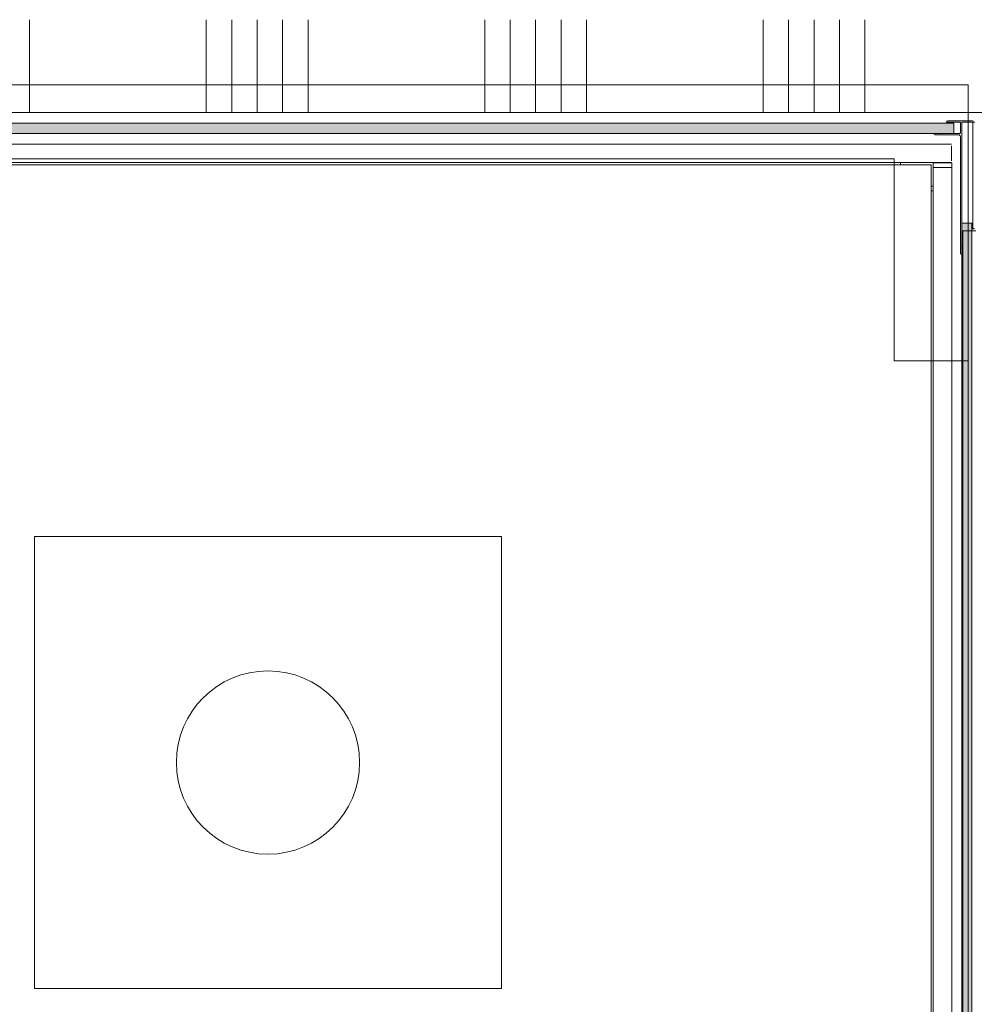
# Model space of a CAD drawing. Header units: millimetres. Extents: x -409 to 257590, y -7854 to 67330.
# Tile 52 of 205: x 41199 to 42227, y 22975 to 24035. Entities that reach past the tile are written whole.
import ezdxf

# ---------------------------------------------------------------- set-up
doc = ezdxf.new("R2010")
doc.units = ezdxf.units.MM
doc.header["$MEASUREMENT"] = 0
doc.linetypes.add('HIDDEN', pattern=[381, 254, -127])
for name, color, linetype in [('New_22 NC Binnenwanden', 7, 'Continuous'), ('New_22 NC Binnenwanden Doorsnede-arcering', 7, 'Continuous'), ('New_23 Vloeren', 7, 'Continuous'), ('New_66 Transportvoorzieningen', 7, 'Continuous'), ('New_66 Transportvoorzieningen 2D arcering', 7, 'Continuous'), ('New_Z Ruimtefuncties Zone omranding', 7, 'Continuous')]:
    doc.layers.add(name, color=color, linetype=linetype)

# ---------------------------------------------------------------- blocks, each defined once
blk = doc.blocks.new('Slab_1_2', base_point=(0, 42578.3))
at = {"layer": 'New_23 Vloeren', "color": 1, "linetype": 'Continuous', "lineweight": 0, "flags": 128}
blk.add_lwpolyline([(39850, 23940), (39850, 22455), (40550, 22455), (42240, 22455), (42240, 23935), (40450, 23935), (40450, 23940)], close=True, dxfattribs=at)
blk = doc.blocks.new('Lift 22')
at = {"layer": 'New_66 Transportvoorzieningen', "color": 1, "linetype": 'Continuous', "lineweight": 0}
for p, q in [((1620, 190), (1620, 1699)), ((1620, 190), (1620, 1699)), ((1540, 1619), (1540, 270)), ((1133.3, 1196), (646.7, 1196)), ((646.7, 1196), (646.7, 693)), ((1133.3, 693), (1133.3, 1196)), ((646.7, 693), (1133.3, 693)), ((1540, 270), (1322.7, 270)), ((1322.7, 270), (1322.7, 190)), ((160, 190), (1620, 190)), ((1322.7, 190), (1620, 190))]:
    blk.add_line(p, q, dxfattribs=at)
blk.add_circle((890, 944.5), 98.7, dxfattribs=at)
blk = doc.blocks.new('#2D lift easy 1462x1520')
at = {"layer": 'New_66 Transportvoorzieningen 2D arcering', "linetype": 'Continuous', "lineweight": 0, "true_color": 0x99a3a6}
for points in [[(1457.5, 12884.4), (1468.5, 12884.4), (1468.5, 14355.4), (1457.5, 14355.4)], [(1360.8, 12875.9), (19.8, 12875.9), (19.8, 12864.9), (1360.8, 12864.9)]]:
    blk.add_hatch(color=253, dxfattribs=at).paths.add_polyline_path(points)
at = {"layer": 'New_66 Transportvoorzieningen', "color": 253, "linetype": 'HIDDEN', "lineweight": 0, "true_color": 0x99a3a6}
blk.add_line((1480, 12849.9), (1480, 14399.9), dxfattribs=at)
at = {"layer": 'New_66 Transportvoorzieningen', "color": 7, "linetype": 'Continuous', "lineweight": 0}
for p, q in [((1426.1, 12886.9), (1426.1, 14353.9)), ((1446.1, 12886.9), (1446.1, 14353.9)), ((1457.5, 14355.4), (1457.5, 12884.4)), ((1468.5, 12884.4), (1468.5, 14355.4)), ((1423.8, 12908.9), (1423.8, 14331.9)), ((1423.8, 12941.9), (1426.1, 12941.9)), ((368.4, 12908.9), (1417.8, 12908.9)), ((1395.8, 12906.8), (368.4, 12906.8)), ((1395.8, 12906.8), (1395.8, 12908.9)), ((1400.8, 12906.8), (1395.8, 12906.8)), ((1400.8, 12906.8), (1400.8, 12908.9)), ((1420.8, 12906.8), (1400.8, 12906.8)), ((1423.8, 12908.9), (1417.8, 12908.9)), ((1420.8, 12904.8), (1420.8, 12906.8)), ((1420.8, 12906.8), (1420.8, 12906.8)), ((1420.8, 12906.8), (1420.8, 12906.8)), ((1420.8, 12906.8), (1420.8, 12904.8)), ((1420.8, 12906.8), (1420.8, 12906.8)), ((1425.8, 12906.8), (1420.8, 12906.8)), ((1420.8, 12906.8), (1420.8, 12906.8)), ((1425.8, 12904.8), (1425.8, 12906.8)), ((1425.8, 12906.8), (1425.8, 12906.8)), ((1425.8, 12906.8), (1425.8, 12906.8)), ((1457, 12905.9), (1457.5, 12905.9)), ((1457.5, 12905.9), (1457.5, 12877.9)), ((1420.8, 12904.8), (1420.8, 12888.8)), ((1420.8, 12888.8), (1420.8, 12904.8)), ((1425.8, 12904.8), (1425.8, 12888.8)), ((1425.8, 12902.3), (1426.1, 12902.3)), ((1456, 12899.4), (1456, 12904.9)), ((1456.3, 12898.9), (1456, 12899.4)), ((1456, 12898.3), (1456.3, 12898.9)), ((1456, 12879.4), (1456, 12898.3)), ((1420.8, 12886.8), (355, 12886.8)), ((1420.8, 12886.8), (1420.8, 12888.8)), ((1420.8, 12888.8), (1420.8, 12886.8)), ((1425.8, 12886.8), (1420.8, 12886.8)), ((1425.8, 12891.3), (1426.1, 12891.3)), ((1425.8, 12886.8), (1425.8, 12888.8)), ((1444.1, 12886.9), (1428.1, 12886.9)), ((1457.5, 12884.4), (1468.5, 12884.4)), ((1469.5, 12877.9), (1469.5, 12892.4)), ((1469.5, 12892.4), (1470, 12892.4)), ((1471, 12891.4), (1471, 12864.4)), ((1360.8, 12875.9), (19.8, 12875.9)), ((1352.5, 12875.9), (26.2, 12875.9)), ((26.5, 12875.9), (1352.5, 12875.9)), ((1352.5, 12874.6), (26.5, 12874.6)), ((1327.5, 12876.4), (1327.5, 12875.9)), ((1469, 12875.9), (1327.5, 12875.9)), ((1334, 12877.4), (1328.5, 12877.4)), ((1334.5, 12877.1), (1334, 12877.4)), ((1335, 12877.4), (1334.5, 12877.1)), ((1335, 12877.4), (1454, 12877.4)), ((1352.5, 12875.9), (1352.5, 12860.9)), ((1360.8, 12864.9), (1360.8, 12875.9)), ((1458, 12877.4), (1469, 12877.4)), ((1469.5, 12864.4), (1469.5, 12875.4)), ((19.8, 12864.9), (1360.8, 12864.9)), ((1354.5, 12863.9), (1469, 12863.9))]:
    blk.add_line(p, q, dxfattribs=at)
for centre, radius, start, end in [((1457, 12904.9), 1, 90, 180), ((1470, 12891.4), 1, 0, 90), ((1328.5, 12876.4), 1, 90, 180), ((1454, 12879.4), 2, 270, 0), ((1458, 12877.9), 0.5, 180, 270), ((1469, 12877.9), 0.5, 270, 0), ((1469, 12875.4), 0.5, 0, 90), ((1355.5, 12863.4), 1, 180, 270), ((1469, 12864.4), 2, 270, 0), ((1469, 12864.4), 0.5, 270, 0)]:
    blk.add_arc(centre, radius, start, end, dxfattribs=at)
blk = doc.blocks.new('*X2093')
at = {"layer": 'New_22 NC Binnenwanden Doorsnede-arcering', "color": 254, "linetype": 'Continuous', "lineweight": 0, "true_color": 0xe9ebeb}
for p, q in [((41209.7, 24035), (41209.7, 23935)), ((41400, 24035), (41400, 23935)), ((41427.4, 24035), (41427.4, 23935)), ((41454.9, 24035), (41454.9, 23935)), ((41482.3, 24035), (41482.3, 23935)), ((41509.7, 24035), (41509.7, 23935)), ((41700, 24035), (41700, 23935)), ((41727.4, 24035), (41727.4, 23935)), ((41754.9, 24035), (41754.9, 23935)), ((41782.3, 24035), (41782.3, 23935)), ((41809.7, 24035), (41809.7, 23935)), ((42000, 24035), (42000, 23935)), ((42027.4, 24035), (42027.4, 23935)), ((42054.9, 24035), (42054.9, 23935)), ((42082.3, 24035), (42082.3, 23935)), ((42109.7, 24035), (42109.7, 23935))]:
    blk.add_line(p, q, dxfattribs=at)
blk = doc.blocks.new('Wall_478_2', base_point=(42460, 24035))
at = {"layer": 'New_22 NC Binnenwanden', "color": 8, "linetype": 'Continuous', "lineweight": 0, "true_color": 0x778488, "flags": 128}
blk.add_lwpolyline([(40690, 23935), (42360, 23935)], dxfattribs=at)
at = {"layer": 'New_22 NC Binnenwanden', "color": 8, "lineweight": 0, "true_color": 0x778488}
blk.add_blockref('*X2093', (0, 0), dxfattribs=at)

msp = doc.modelspace()

# ---------------------------------------------------------------- linework, layer by layer
at = {"layer": 'New_Z Ruimtefuncties Zone omranding', "color": 32, "linetype": 'Continuous', "lineweight": 0, "true_color": 0xba661c, "flags": 128}
msp.add_lwpolyline([(40690, 22455), (42460, 22455), (42460, 23935), (40690, 23935)], close=True, dxfattribs=at)

# ---------------------------------------------------------------- block references
at = {"layer": 'New_22 NC Binnenwanden', "color": 8, "lineweight": 0, "true_color": 0x778488}
msp.add_blockref('Wall_478_2', (42460, 24035), dxfattribs=at)
at = {"layer": 'New_23 Vloeren', "color": 1, "linetype": 'Continuous', "lineweight": 0}
msp.add_blockref('Slab_1_2', (0, 42578.3), dxfattribs=at)
at = {"layer": 'New_66 Transportvoorzieningen', "color": 1, "linetype": 'Continuous', "lineweight": 0, "zscale": 1000, "rotation": 90}
for name, p in [('Lift 22', (42411, 22345)), ('#2D lift easy 1462x1520', (55089.9, 22455))]:
    msp.add_blockref(name, p, dxfattribs=at)

doc.saveas('drawing.dxf')
